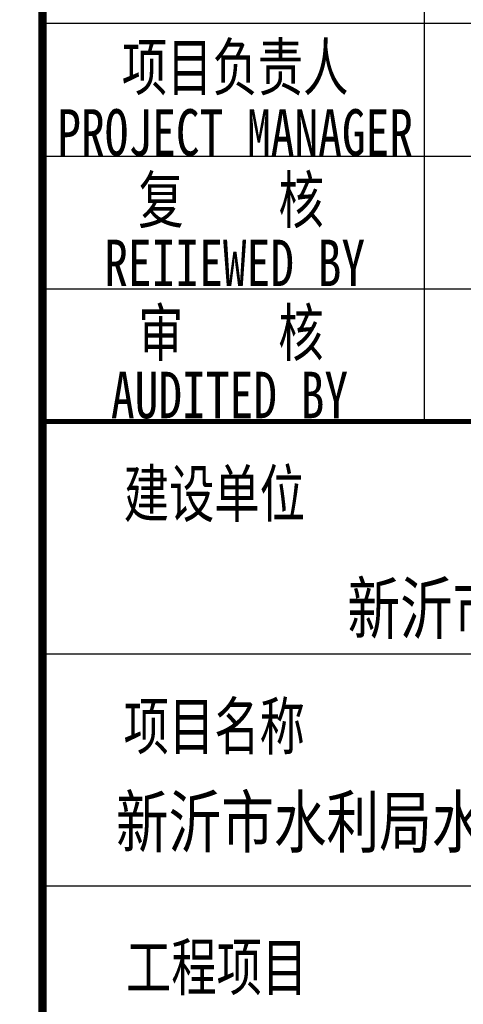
# Model space of a CAD drawing. Extents: x -302077 to 107904, y -9283 to 295706.
# Tile 24 of 256: x -173746 to -171075, y -2196 to 3739. Entities that reach past the tile are written whole.
import ezdxf
from ezdxf.enums import TextEntityAlignment as Align

# ---------------------------------------------------------------- set-up
doc = ezdxf.new("R2010")
doc.units = 0
doc.header["$LTSCALE"] = 500
doc.header["$MEASUREMENT"] = 0
doc.layers.get('0').update_dxf_attribs({"linetype": 'CONTINUOUS'})
doc.layers.add('PUB_TITLE', color=4, linetype='CONTINUOUS')
doc.layers.add('TK', color=7, linetype='CONTINUOUS')
doc.styles.add('-宋体', font='txt', dxfattribs={"width": 0.8})
doc.styles.add('TKHZ1', font='txt', dxfattribs={"width": 0.8})

# ---------------------------------------------------------------- blocks, each defined once
blk = doc.blocks.new('wrtgtg')
at = {"layer": 'PUB_TITLE'}
for p, q in [((4504.3, 4748.3), (4504.3, 11158.8)), ((2204.3, 7158.8), (7804.3, 7158.8)), ((2204.3, 6358.8), (7804.3, 6358.8)), ((2204.3, 5558.8), (7804.3, 5558.8)), ((2204.3, 4758.8), (7804.3, 4758.8)), ((2204.3, 4758.8), (7804.3, 4758.8)), ((2204.3, 3358.8), (7804.3, 3358.8)), ((2204.3, 1958.8), (7804.3, 1958.8))]:
    blk.add_line(p, q, dxfattribs=at)
for points, const_width in [([(2204.3, -4841.2), (2204.3, 52558.8)], 50), ([(2204.3, 4758.8), (7804.3, 4758.8)], 29.7)]:
    blk.add_lwpolyline(points, dxfattribs=dict(at, const_width=const_width))
at = {"layer": 'TK', "style": '-宋体', "width": 0.75}
for s, p in [('项目负责人', (3363.7, 6899.7)), ('PROJECT MANAGER', (3363.7, 6501.3)), ('复    核', (3338.9, 6100.3)), ('REIIEWED BY', (3361, 5714.8)), ('审    核', (3337.8, 5300.3)), ('AUDITED BY', (3329.9, 4916.3)), ('工程项目', (3252.1, 1473))]:
    blk.add_text(s, height=280, dxfattribs=at).set_placement(p, align=Align.MIDDLE)
for s, p in [('建设单位', (2692.5, 4183.8)), ('项目名称', (2692, 2782.2))]:
    blk.add_text(s, height=280, dxfattribs=at).set_placement(p)
at = {"layer": 'TK', "style": 'TKHZ1', "width": 0.8}
for s, p in [('新沂市水利局', (4991, 3479.3)), ('新沂市水利局水质水量监测站项目', (5023.8, 2192.2))]:
    blk.add_text(s, height=304.92, dxfattribs=at).set_placement(p, align=Align.CENTER)

msp = doc.modelspace()

# ---------------------------------------------------------------- block references
msp.add_blockref('wrtgtg', (-175812.208, -3441.74))

doc.saveas('drawing.dxf')
